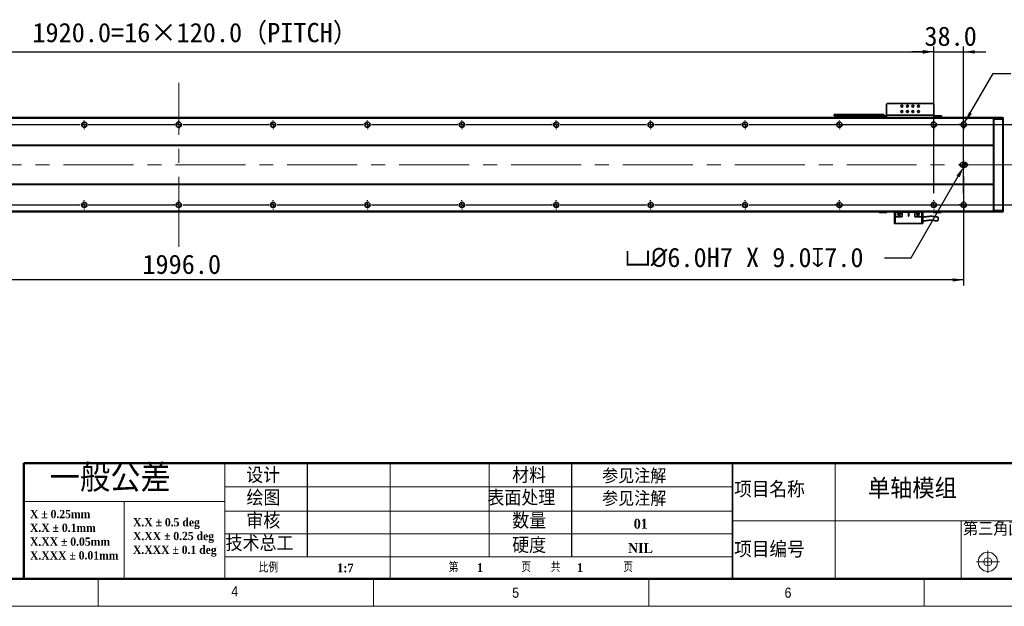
# Model space of a CAD drawing. Header units: millimetres. Extents: x 35 to 2905, y 35 to 2044.
# Tile 6 of 14: x 1020 to 2272, y 35 to 780. Entities that reach past the tile are written whole.
import ezdxf

# ---------------------------------------------------------------- set-up
doc = ezdxf.new("R2010")
doc.units = ezdxf.units.MM
doc.header["$LTSCALE"] = 7
doc.header["$PDSIZE"] = -1
doc.linetypes.add('CENTERX2', pattern=[20.32, 12.7, -2.54, 2.54, -2.54])
doc.layers.add('DIMNS', color=7, linetype='Continuous')
doc.layers.add('黑色实线', color=7, linetype='Continuous')
doc.styles.add('SLDTEXTSTYLE1', font='Gothic.ttf', dxfattribs={"width": 0.913})
doc.styles.add('SLDTEXTSTYLE2', font='timesbd.ttf', dxfattribs={"width": 0.933})
doc.styles.add('SLDTEXTSTYLE3', font='txt', dxfattribs={"bigfont": 'bigfont'})
doc.styles.add('SLDTEXTSTYLE4', font='txt', dxfattribs={"bigfont": 'bigfont'})
doc.styles.add('SLDTEXTSTYLE7', font='timesbd.ttf', dxfattribs={"width": 0.933, "bigfont": 'bigfont'})
doc.styles.add('SLDTEXTSTYLE8', font='txt')
doc.dimstyles.new('SLDDIMSTYLE0', dxfattribs={"dimtxt": 24.5, "dimasz": 14, "dimexe": 0, "dimexo": 0.0625, "dimgap": 6.125, "dimtad": 2, "dimdec": 1, "dimrnd": 1e-09, "dimzin": 4, "dimdsep": 46, "dimtxsty": 'SLDTEXTSTYLE8', "dimsah": 1, "dimcen": 0.09, "dimadec": 0, "dimazin": 1, "dimtfac": 1, "dimtdec": 1, "dimtmove": 0, "dimatfit": 0, "dimfxl": 0, "dimfrac": 2, "dimtolj": 1, "dimtzin": 12, "dimarcsym": 0})
doc.dimstyles.new('SLDDIMSTYLE4', dxfattribs={"dimtxt": 24.5, "dimasz": 14, "dimexe": 0, "dimexo": 0.0625, "dimgap": 6.125, "dimtad": 0, "dimtih": 1, "dimtoh": 1, "dimdec": 1, "dimrnd": 1e-09, "dimzin": 4, "dimdsep": 46, "dimtxsty": 'SLDTEXTSTYLE8', "dimsah": 1, "dimcen": 0, "dimadec": 0, "dimazin": 1, "dimtfac": 1, "dimtdec": 1, "dimtofl": 0, "dimtmove": 0, "dimatfit": 3, "dimfxl": 0, "dimfrac": 2, "dimtolj": 1, "dimtzin": 12, "dimarcsym": 0})
doc.dimstyles.new('SLDDIMSTYLE5', dxfattribs={"dimtxt": 24.5, "dimasz": 14, "dimexe": 0, "dimexo": 0.0625, "dimgap": 6.125, "dimtad": 2, "dimdec": 1, "dimrnd": 1e-09, "dimzin": 4, "dimdsep": 46, "dimtxsty": 'SLDTEXTSTYLE8', "dimsah": 1, "dimcen": 0.09, "dimadec": 0, "dimazin": 1, "dimtfac": 1, "dimtdec": 1, "dimtofl": 0, "dimtmove": 0, "dimatfit": 3, "dimfxl": 0, "dimfrac": 2, "dimtolj": 1, "dimtzin": 12, "dimarcsym": 0})
doc.dimstyles.new('SLDDIMSTYLE7', dxfattribs={"dimtxt": 24.5, "dimasz": 14, "dimexe": 0, "dimexo": 0.0625, "dimgap": 6.125, "dimtad": 0, "dimtih": 1, "dimtoh": 1, "dimdec": 1, "dimrnd": 1e-09, "dimzin": 4, "dimdsep": 46, "dimtxsty": 'SLDTEXTSTYLE8', "dimsah": 1, "dimcen": 0, "dimadec": 0, "dimazin": 1, "dimtfac": 1, "dimtdec": 1, "dimtofl": 0, "dimtmove": 0, "dimatfit": 3, "dimfxl": 0, "dimfrac": 2, "dimtolj": 1, "dimtzin": 12, "dimarcsym": 0})

# ---------------------------------------------------------------- blocks, each defined once
blk = doc.blocks.new('SW_NOTE_0')
at = {"color": 0, "linetype": 'Continuous', "lineweight": 0, "char_height": 10.5, "attachment_point": 1, "style": 'SLDTEXTSTYLE2'}
for s, insert in [('X.X ± 0.5 deg', (0, 13.8)), ('X.XX ± 0.25 deg', (0, -3.7)), ('X.XXX ± 0.1 deg', (0, -21.2))]:
    blk.add_mtext(s, dxfattribs=dict(at, insert=insert))
blk = doc.blocks.new('SW_NOTE_1')
at = {"color": 0, "linetype": 'Continuous', "lineweight": 0, "char_height": 10.5, "attachment_point": 1, "style": 'SLDTEXTSTYLE2'}
for s, insert in [('X ± 0.25mm ', (0, 13.8)), ('X.X ± 0.1mm', (0, -3.7))]:
    blk.add_mtext(s, dxfattribs=dict(at, insert=insert))
blk = doc.blocks.new('SW_NOTE_2')
at = {"color": 0, "linetype": 'Continuous', "lineweight": 0, "char_height": 10.5, "attachment_point": 1, "style": 'SLDTEXTSTYLE2'}
for s, insert in [('X.XX ± 0.05mm', (0, 13.8)), ('X.XXX ± 0.01mm', (0, -3.7))]:
    blk.add_mtext(s, dxfattribs=dict(at, insert=insert))
blk = doc.blocks.new('_D_26')
at = {"layer": 'Defpoints', "color": 0}
for p in [(2220.3, 593.4), (2221.8, 596)]:
    blk.add_point(p, dxfattribs=at)
at = {"layer": '黑色实线', "color": 0, "lineweight": -2}
for p, q in [((2153.6, 477.7), (2213.3, 581.3)), ((2119.8, 477.7), (2153.6, 477.7))]:
    blk.add_line(p, q, dxfattribs=at)
at = {"layer": '黑色实线', "color": 0}
blk.add_solid([(2211.3, 582.4), (2215.3, 580.1), (2220.3, 593.4)], dxfattribs=at)
at = {"layer": '黑色实线', "color": 0, "insert": (1789.7, 490.5), "char_height": 24.5, "attachment_point": 1, "style": 'SLDTEXTSTYLE8'}
blk.add_mtext('\\A1;{\\fGDT|b0|i0|c134|p2;v\\fISOCPEUR|b0|i0|c134|p34;%%C}6.0H7 X 9.0{\\fGDT|b0|i0|c134|p2;x}7.0', dxfattribs=at)
blk = doc.blocks.new('_D_27')
at = {"layer": '黑色实线'}
for p, q in [((224.3, 587.1), (224.3, 442.7)), ((2220.3, 581.6), (2220.3, 442.7)), ((2220.3, 449.7), (224.3, 449.7))]:
    blk.add_line(p, q, dxfattribs=at)
for points in [[(224.3, 449.7), (238.3, 447.6), (238.3, 451.8)], [(2220.3, 449.7), (2206.3, 451.8), (2206.3, 447.6)]]:
    blk.add_solid(points, dxfattribs=at)
at = {"layer": '黑色实线', "insert": (1176.2, 481.8), "char_height": 24.5, "attachment_point": 1, "style": 'SLDTEXTSTYLE8'}
blk.add_mtext('1996.0', dxfattribs=at)
blk = doc.blocks.new('SW_SYMBOL_HOLE_SPOT')
at = {"layer": '黑色实线', "color": 0}
for p, q in [((0, 6125), (0, 525)), ((11200, 525), (11200, 6125)), ((0, 525), (11200, 525))]:
    blk.add_line(p, q, dxfattribs=at)
blk = doc.blocks.new('SW_SYMBOL_HOLE_DEPTH')
at = {"layer": '黑色实线', "color": 0}
for p, q in [((0, 6125), (5600, 6125)), ((2800, 6125), (2800, 525)), ((700, 3885), (2800, 525)), ((4900, 3885), (2800, 525))]:
    blk.add_line(p, q, dxfattribs=at)
blk = doc.blocks.new('_D_28')
at = {"layer": '黑色实线'}
for p, q in [((2222, 649.9), (2257.9, 712.1)), ((2257.9, 712.1), (2280.3, 712.1))]:
    blk.add_line(p, q, dxfattribs=at)
blk.add_solid([(2222, 649.9), (2230.8, 660.9), (2227.2, 663)], dxfattribs=at)
at = {"layer": '黑色实线', "xscale": 0.004592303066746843, "yscale": 0.004592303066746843, "zscale": 0.004592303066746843}
for name, p in [('SW_SYMBOL_HOLE_SPOT', (2291.5, 675.8)), ('SW_SYMBOL_HOLE_DEPTH', (2475.2, 675.8))]:
    blk.add_blockref(name, p, dxfattribs=at)
at = {"layer": '黑色实线', "char_height": 24.5, "attachment_point": 1, "style": 'SLDTEXTSTYLE8'}
for s, insert in [('38X ', (2379, 744.5)), ('%%c', (2442.7, 744.2)), (' THROUGH HOLE', (2480.6, 744.5)), ('%%c', (2359.2, 704.1)), (' 11.0 ', (2397, 704.4)), (' 42.0(UPSIDE DOWN)', (2511.1, 704.4))]:
    blk.add_mtext(s, dxfattribs=dict(at, insert=insert))
blk = doc.blocks.new('_D_29')
at = {"layer": '黑色实线'}
for p, q in [((2340.3, 647), (2340.3, 675)), ((1957.1, 647), (2347.3, 647)), ((2340.3, 647), (2340.3, 545)), ((1957.1, 545), (2347.3, 545)), ((2340.3, 545), (2340.3, 517))]:
    blk.add_line(p, q, dxfattribs=at)
for points in [[(2340.3, 647), (2342.4, 661), (2338.2, 661)], [(2340.3, 545), (2338.2, 531), (2342.4, 531)]]:
    blk.add_solid(points, dxfattribs=at)
at = {"layer": '黑色实线', "insert": (2308.2, 559.4), "char_height": 24.5, "attachment_point": 1, "rotation": 90, "style": 'SLDTEXTSTYLE8'}
blk.add_mtext('102.0', dxfattribs=at)
blk = doc.blocks.new('_D_30')
at = {"layer": 'Defpoints', "color": 0}
for p in [(2182.3, 739.5), (262.3, 652.8), (2182.3, 652.8)]:
    blk.add_point(p, dxfattribs=at)
at = {"layer": '黑色实线', "color": 0, "lineweight": -2}
for p, q in [((262.3, 652.9), (262.3, 739.5)), ((276.3, 739.5), (2168.3, 739.5)), ((2182.3, 652.9), (2182.3, 739.5))]:
    blk.add_line(p, q, dxfattribs=at)
at = {"layer": '黑色实线', "color": 0}
for points in [[(276.3, 741.8), (276.3, 737.1), (262.3, 739.5)], [(2168.3, 741.8), (2168.3, 737.1), (2182.3, 739.5)]]:
    blk.add_solid(points, dxfattribs=at)
at = {"layer": '黑色实线', "color": 0, "insert": (1243.2, 776.2), "char_height": 24.5, "attachment_point": 2, "style": 'SLDTEXTSTYLE8'}
blk.add_mtext('\\A1;1920.0=16×120.0（PITCH）', dxfattribs=at)
blk = doc.blocks.new('_D_33')
at = {"layer": '黑色实线'}
for p, q in [((2182.3, 739.4), (2154.3, 739.4)), ((2182.3, 559.7), (2182.3, 746.4)), ((2182.3, 739.4), (2220.3, 739.4)), ((2220.3, 559.7), (2220.3, 746.4)), ((2220.3, 739.4), (2248.3, 739.4))]:
    blk.add_line(p, q, dxfattribs=at)
for points in [[(2182.3, 739.4), (2168.3, 741.5), (2168.3, 737.3)], [(2220.3, 739.4), (2234.3, 737.3), (2234.3, 741.5)]]:
    blk.add_solid(points, dxfattribs=at)
at = {"layer": '黑色实线', "insert": (2170.4, 771.6), "char_height": 24.5, "attachment_point": 1, "style": 'SLDTEXTSTYLE8'}
blk.add_mtext('38.0', dxfattribs=at)
blk = doc.blocks.new('SW_CENTERMARKSYMBOL_1')
at = {"layer": '黑色实线', "color": 0}
for p, q in [((485.08, 0), (594.92, 0)), ((594.92, 0), (594.16, 0)), ((600, 0), (597.46, 0)), ((600, 0), (597.46, 0)), ((600, 0), (597.46, 0)), ((600, 0), (597.46, 0)), ((600, 0), (597.46, 0)), ((600, 0), (597.46, 0)), ((600, 0), (597.46, 0)), ((600, 0), (597.46, 0)), ((600, 5.08), (600, 5.84)), ((600, 0), (600, 2.54)), ((600, 0), (600, 2.54)), ((600, 0), (600, 2.54)), ((600, 0), (600, 2.54)), ((600, 0), (600, 2.54)), ((600, 0), (600, 2.54)), ((600, 0), (600, 2.54)), ((600, 0), (600, 2.54)), ((600, 0), (600, -2.54)), ((600, 0), (602.54, 0)), ((600, 0), (600, -2.54)), ((600, 0), (602.54, 0)), ((600, 0), (600, -2.54)), ((600, 0), (602.54, 0)), ((600, 0), (600, -2.54)), ((600, 0), (602.54, 0)), ((600, 0), (600, -2.54)), ((600, 0), (602.54, 0)), ((600, 0), (600, -2.54)), ((600, 0), (602.54, 0)), ((600, 0), (600, -2.54)), ((600, 0), (602.54, 0)), ((600, 0), (600, -2.54)), ((600, 0), (602.54, 0)), ((605.08, 0), (605.84, 0)), ((605.08, 0), (714.92, 0)), ((714.92, 0), (714.16, 0)), ((720, 0), (717.46, 0)), ((720, 0), (717.46, 0)), ((720, 0), (717.46, 0)), ((720, 0), (717.46, 0)), ((720, 0), (717.46, 0)), ((720, 0), (717.46, 0)), ((720, 0), (717.46, 0)), ((720, 0), (717.46, 0)), ((720, 0), (717.46, 0)), ((720, 5.08), (720, 5.84)), ((720, 0), (720, 2.54)), ((720, 0), (720, 2.54)), ((720, 0), (720, 2.54)), ((720, 0), (720, 2.54)), ((720, 0), (720, 2.54)), ((720, 0), (720, 2.54)), ((720, 0), (720, 2.54)), ((720, 0), (720, 2.54)), ((720, 0), (720, 2.54)), ((720, 0), (720, -2.54)), ((720, 0), (722.54, 0)), ((720, 0), (720, -2.54)), ((720, 0), (722.54, 0)), ((720, 0), (720, -2.54)), ((720, 0), (722.54, 0)), ((720, 0), (720, -2.54)), ((720, 0), (722.54, 0)), ((720, 0), (720, -2.54)), ((720, 0), (722.54, 0)), ((720, 0), (720, -2.54)), ((720, 0), (722.54, 0)), ((720, 0), (720, -2.54)), ((720, 0), (722.54, 0)), ((720, 0), (720, -2.54)), ((720, 0), (722.54, 0)), ((720, 0), (720, -2.54)), ((720, 0), (722.54, 0)), ((725.08, 0), (725.84, 0)), ((725.08, 0), (834.92, 0)), ((834.92, 0), (834.16, 0)), ((840, 0), (837.46, 0)), ((840, 0), (837.46, 0)), ((840, 0), (837.46, 0)), ((840, 0), (837.46, 0)), ((840, 0), (837.46, 0)), ((840, 0), (837.46, 0)), ((840, 0), (837.46, 0)), ((840, 0), (837.46, 0)), ((840, 5.08), (840, 5.84)), ((840, 0), (840, 2.54)), ((840, 0), (840, 2.54)), ((840, 0), (840, 2.54)), ((840, 0), (840, 2.54)), ((840, 0), (840, 2.54)), ((840, 0), (840, 2.54)), ((840, 0), (840, 2.54)), ((840, 0), (840, 2.54)), ((840, 0), (840, -2.54)), ((840, 0), (842.54, 0)), ((840, 0), (840, -2.54)), ((840, 0), (842.54, 0)), ((840, 0), (840, -2.54)), ((840, 0), (842.54, 0)), ((840, 0), (840, -2.54)), ((840, 0), (842.54, 0)), ((840, 0), (840, -2.54)), ((840, 0), (842.54, 0)), ((840, 0), (840, -2.54)), ((840, 0), (842.54, 0)), ((840, 0), (840, -2.54)), ((840, 0), (842.54, 0)), ((840, 0), (840, -2.54)), ((840, 0), (842.54, 0)), ((845.08, 0), (845.84, 0)), ((845.08, 0), (954.92, 0)), ((954.92, 0), (954.16, 0)), ((960, 0), (957.46, 0)), ((960, 0), (957.46, 0)), ((960, 0), (957.46, 0)), ((960, 0), (957.46, 0)), ((960, 0), (957.46, 0)), ((960, 0), (957.46, 0)), ((960, 0), (957.46, 0)), ((960, 5.08), (960, 5.84)), ((960, 0), (960, 2.54)), ((960, 0), (960, 2.54)), ((960, 0), (960, 2.54)), ((960, 0), (960, 2.54)), ((960, 0), (960, 2.54)), ((960, 0), (960, 2.54)), ((960, 0), (960, 2.54)), ((960, 0), (960, -2.54)), ((960, 0), (962.54, 0)), ((960, 0), (960, -2.54)), ((960, 0), (962.54, 0)), ((960, 0), (960, -2.54)), ((960, 0), (962.54, 0)), ((960, 0), (960, -2.54)), ((960, 0), (962.54, 0)), ((960, 0), (960, -2.54)), ((960, 0), (962.54, 0)), ((960, 0), (960, -2.54)), ((960, 0), (962.54, 0)), ((960, 0), (960, -2.54)), ((960, 0), (962.54, 0)), ((965.08, 0), (965.84, 0)), ((965.08, 0), (1074.92, 0)), ((1074.92, 0), (1074.16, 0)), ((1080, 0), (1077.46, 0)), ((1080, 0), (1077.46, 0)), ((1080, 0), (1077.46, 0)), ((1080, 0), (1077.46, 0)), ((1080, 0), (1077.46, 0)), ((1080, 0), (1077.46, 0)), ((1080, 5.08), (1080, 5.84)), ((1080, 0), (1080, 2.54)), ((1080, 0), (1080, 2.54)), ((1080, 0), (1080, 2.54)), ((1080, 0), (1080, 2.54)), ((1080, 0), (1080, 2.54)), ((1080, 0), (1080, 2.54)), ((1080, 0), (1080, -2.54)), ((1080, 0), (1082.54, 0)), ((1080, 0), (1080, -2.54)), ((1080, 0), (1082.54, 0)), ((1080, 0), (1080, -2.54)), ((1080, 0), (1082.54, 0)), ((1080, 0), (1080, -2.54)), ((1080, 0), (1082.54, 0)), ((1080, 0), (1080, -2.54)), ((1080, 0), (1082.54, 0)), ((1080, 0), (1080, -2.54)), ((1080, 0), (1082.54, 0)), ((1085.08, 0), (1085.84, 0)), ((1085.08, 0), (1194.92, 0)), ((1194.92, 0), (1194.16, 0)), ((1200, 0), (1197.46, 0)), ((1200, 0), (1197.46, 0)), ((1200, 0), (1197.46, 0)), ((1200, 0), (1197.46, 0)), ((1200, 0), (1197.46, 0)), ((1200, 5.08), (1200, 5.84)), ((1200, 0), (1200, 2.54)), ((1200, 0), (1200, 2.54)), ((1200, 0), (1200, 2.54)), ((1200, 0), (1200, 2.54)), ((1200, 0), (1200, 2.54)), ((1200, 0), (1200, -2.54)), ((1200, 0), (1202.54, 0)), ((1200, 0), (1200, -2.54)), ((1200, 0), (1202.54, 0)), ((1200, 0), (1200, -2.54)), ((1200, 0), (1202.54, 0)), ((1200, 0), (1200, -2.54)), ((1200, 0), (1202.54, 0)), ((1200, 0), (1200, -2.54)), ((1200, 0), (1202.54, 0)), ((1205.08, 0), (1205.84, 0)), ((1205.08, 0), (1314.92, 0)), ((1314.92, 0), (1314.16, 0)), ((1320, 0), (1317.46, 0)), ((1320, 0), (1317.46, 0)), ((1320, 0), (1317.46, 0)), ((1320, 0), (1317.46, 0)), ((1320, 5.08), (1320, 5.84)), ((1320, 0), (1320, 2.54)), ((1320, 0), (1320, 2.54)), ((1320, 0), (1320, 2.54)), ((1320, 0), (1320, 2.54)), ((1320, 0), (1320, -2.54)), ((1320, 0), (1322.54, 0)), ((1320, 0), (1320, -2.54)), ((1320, 0), (1322.54, 0)), ((1320, 0), (1320, -2.54)), ((1320, 0), (1322.54, 0)), ((1320, 0), (1320, -2.54)), ((1320, 0), (1322.54, 0)), ((1325.08, 0), (1325.84, 0)), ((1325.08, 0), (1434.92, 0)), ((1434.92, 0), (1434.16, 0)), ((1440, 0), (1437.46, 0)), ((1440, 0), (1437.46, 0)), ((1440, 0), (1437.46, 0)), ((1440, 5.08), (1440, 5.84)), ((1440, 0), (1440, 2.54)), ((1440, 0), (1440, 2.54)), ((1440, 0), (1440, 2.54)), ((1440, 0), (1440, -2.54)), ((1440, 0), (1442.54, 0)), ((1440, 0), (1440, -2.54)), ((1440, 0), (1442.54, 0)), ((1440, 0), (1440, -2.54)), ((1440, 0), (1442.54, 0)), ((1445.08, 0), (1445.84, 0)), ((1445.08, 0), (1554.92, 0)), ((1554.92, 0), (1554.16, 0)), ((1560, 0), (1557.46, 0)), ((1560, 0), (1557.46, 0)), ((1560, 5.08), (1560, 5.84)), ((1560, 0), (1560, 2.54)), ((1560, 0), (1560, 2.54)), ((1560, 0), (1560, -2.54)), ((1560, 0), (1562.54, 0)), ((1560, 0), (1560, -2.54)), ((1560, 0), (1562.54, 0)), ((1565.08, 0), (1565.84, 0)), ((1565.08, 0), (1674.92, 0)), ((1680, 0), (1677.46, 0)), ((1680, 5.08), (1680, 5.84)), ((1680, 0), (1680, 2.54)), ((1680, 0), (1680, -2.54)), ((1680, 0), (1682.54, 0)), ((1685.08, 0), (1685.84, 0)), ((600, -5.08), (600, -5.84)), ((720, -5.08), (720, -5.84)), ((840, -5.08), (840, -5.84)), ((960, -5.08), (960, -5.84)), ((1080, -5.08), (1080, -5.84)), ((1200, -5.08), (1200, -5.84)), ((1320, -5.08), (1320, -5.84)), ((1440, -5.08), (1440, -5.84)), ((1560, -5.08), (1560, -5.84)), ((1680, -5.08), (1680, -5.84))]:
    blk.add_line(p, q, dxfattribs=at)
blk = doc.blocks.new('SW_CENTERMARKSYMBOL_2')
at = {"layer": '黑色实线', "color": 0}
for p, q in [((365.08, 0), (474.92, 0)), ((474.92, 0), (474.16, 0)), ((480, 0), (477.46, 0)), ((480, 0), (477.46, 0)), ((480, 0), (477.46, 0)), ((480, 0), (477.46, 0)), ((480, 0), (477.46, 0)), ((480, 0), (477.46, 0)), ((480, 0), (477.46, 0)), ((480, 0), (477.46, 0)), ((480, 5.08), (480, 5.84)), ((480, 0), (480, 2.54)), ((480, 0), (480, 2.54)), ((480, 0), (480, 2.54)), ((480, 0), (480, 2.54)), ((480, 0), (480, 2.54)), ((480, 0), (480, 2.54)), ((480, 0), (480, 2.54)), ((480, 0), (480, 2.54)), ((480, 0), (480, -2.54)), ((480, 0), (482.54, 0)), ((480, 0), (480, -2.54)), ((480, 0), (482.54, 0)), ((480, 0), (480, -2.54)), ((480, 0), (482.54, 0)), ((480, 0), (480, -2.54)), ((480, 0), (482.54, 0)), ((480, 0), (480, -2.54)), ((480, 0), (482.54, 0)), ((480, 0), (480, -2.54)), ((480, 0), (482.54, 0)), ((480, 0), (480, -2.54)), ((480, 0), (482.54, 0)), ((480, 0), (480, -2.54)), ((480, 0), (482.54, 0)), ((485.08, 0), (485.84, 0)), ((485.08, 0), (594.92, 0)), ((594.92, 0), (594.16, 0)), ((600, 0), (597.46, 0)), ((600, 0), (597.46, 0)), ((600, 0), (597.46, 0)), ((600, 0), (597.46, 0)), ((600, 0), (597.46, 0)), ((600, 0), (597.46, 0)), ((600, 0), (597.46, 0)), ((600, 0), (597.46, 0)), ((600, 0), (597.46, 0)), ((600, 5.08), (600, 5.84)), ((600, 0), (600, 2.54)), ((600, 0), (600, 2.54)), ((600, 0), (600, 2.54)), ((600, 0), (600, 2.54)), ((600, 0), (600, 2.54)), ((600, 0), (600, 2.54)), ((600, 0), (600, 2.54)), ((600, 0), (600, 2.54)), ((600, 0), (600, 2.54)), ((600, 0), (600, -2.54)), ((600, 0), (602.54, 0)), ((600, 0), (600, -2.54)), ((600, 0), (602.54, 0)), ((600, 0), (600, -2.54)), ((600, 0), (602.54, 0)), ((600, 0), (600, -2.54)), ((600, 0), (602.54, 0)), ((600, 0), (600, -2.54)), ((600, 0), (602.54, 0)), ((600, 0), (600, -2.54)), ((600, 0), (602.54, 0)), ((600, 0), (600, -2.54)), ((600, 0), (602.54, 0)), ((600, 0), (600, -2.54)), ((600, 0), (602.54, 0)), ((600, 0), (600, -2.54)), ((600, 0), (602.54, 0)), ((605.08, 0), (605.84, 0)), ((605.08, 0), (714.92, 0)), ((714.92, 0), (714.16, 0)), ((720, 0), (717.46, 0)), ((720, 0), (717.46, 0)), ((720, 0), (717.46, 0)), ((720, 0), (717.46, 0)), ((720, 0), (717.46, 0)), ((720, 0), (717.46, 0)), ((720, 0), (717.46, 0)), ((720, 0), (717.46, 0)), ((720, 5.08), (720, 5.84)), ((720, 0), (720, 2.54)), ((720, 0), (720, 2.54)), ((720, 0), (720, 2.54)), ((720, 0), (720, 2.54)), ((720, 0), (720, 2.54)), ((720, 0), (720, 2.54)), ((720, 0), (720, 2.54)), ((720, 0), (720, 2.54)), ((720, 0), (720, -2.54)), ((720, 0), (722.54, 0)), ((720, 0), (720, -2.54)), ((720, 0), (722.54, 0)), ((720, 0), (720, -2.54)), ((720, 0), (722.54, 0)), ((720, 0), (720, -2.54)), ((720, 0), (722.54, 0)), ((720, 0), (720, -2.54)), ((720, 0), (722.54, 0)), ((720, 0), (720, -2.54)), ((720, 0), (722.54, 0)), ((720, 0), (720, -2.54)), ((720, 0), (722.54, 0)), ((720, 0), (720, -2.54)), ((720, 0), (722.54, 0)), ((725.08, 0), (725.84, 0)), ((725.08, 0), (834.92, 0)), ((834.92, 0), (834.16, 0)), ((840, 0), (837.46, 0)), ((840, 0), (837.46, 0)), ((840, 0), (837.46, 0)), ((840, 0), (837.46, 0)), ((840, 0), (837.46, 0)), ((840, 0), (837.46, 0)), ((840, 0), (837.46, 0)), ((840, 5.08), (840, 5.84)), ((840, 0), (840, 2.54)), ((840, 0), (840, 2.54)), ((840, 0), (840, 2.54)), ((840, 0), (840, 2.54)), ((840, 0), (840, 2.54)), ((840, 0), (840, 2.54)), ((840, 0), (840, 2.54)), ((840, 0), (840, -2.54)), ((840, 0), (842.54, 0)), ((840, 0), (840, -2.54)), ((840, 0), (842.54, 0)), ((840, 0), (840, -2.54)), ((840, 0), (842.54, 0)), ((840, 0), (840, -2.54)), ((840, 0), (842.54, 0)), ((840, 0), (840, -2.54)), ((840, 0), (842.54, 0)), ((840, 0), (840, -2.54)), ((840, 0), (842.54, 0)), ((840, 0), (840, -2.54)), ((840, 0), (842.54, 0)), ((845.08, 0), (845.84, 0)), ((845.08, 0), (954.92, 0)), ((954.92, 0), (954.16, 0)), ((960, 0), (957.46, 0)), ((960, 0), (957.46, 0)), ((960, 0), (957.46, 0)), ((960, 0), (957.46, 0)), ((960, 0), (957.46, 0)), ((960, 0), (957.46, 0)), ((960, 5.08), (960, 5.84)), ((960, 0), (960, 2.54)), ((960, 0), (960, 2.54)), ((960, 0), (960, 2.54)), ((960, 0), (960, 2.54)), ((960, 0), (960, 2.54)), ((960, 0), (960, 2.54)), ((960, 0), (960, -2.54)), ((960, 0), (962.54, 0)), ((960, 0), (960, -2.54)), ((960, 0), (962.54, 0)), ((960, 0), (960, -2.54)), ((960, 0), (962.54, 0)), ((960, 0), (960, -2.54)), ((960, 0), (962.54, 0)), ((960, 0), (960, -2.54)), ((960, 0), (962.54, 0)), ((960, 0), (960, -2.54)), ((960, 0), (962.54, 0)), ((965.08, 0), (965.84, 0)), ((965.08, 0), (1074.92, 0)), ((1074.92, 0), (1074.16, 0)), ((1080, 0), (1077.46, 0)), ((1080, 0), (1077.46, 0)), ((1080, 0), (1077.46, 0)), ((1080, 0), (1077.46, 0)), ((1080, 0), (1077.46, 0)), ((1080, 5.08), (1080, 5.84)), ((1080, 0), (1080, 2.54)), ((1080, 0), (1080, 2.54)), ((1080, 0), (1080, 2.54)), ((1080, 0), (1080, 2.54)), ((1080, 0), (1080, 2.54)), ((1080, 0), (1080, -2.54)), ((1080, 0), (1082.54, 0)), ((1080, 0), (1080, -2.54)), ((1080, 0), (1082.54, 0)), ((1080, 0), (1080, -2.54)), ((1080, 0), (1082.54, 0)), ((1080, 0), (1080, -2.54)), ((1080, 0), (1082.54, 0)), ((1080, 0), (1080, -2.54)), ((1080, 0), (1082.54, 0)), ((1085.08, 0), (1085.84, 0)), ((1085.08, 0), (1194.92, 0)), ((1194.92, 0), (1194.16, 0)), ((1200, 0), (1197.46, 0)), ((1200, 0), (1197.46, 0)), ((1200, 0), (1197.46, 0)), ((1200, 0), (1197.46, 0)), ((1200, 5.08), (1200, 5.84)), ((1200, 0), (1200, 2.54)), ((1200, 0), (1200, 2.54)), ((1200, 0), (1200, 2.54)), ((1200, 0), (1200, 2.54)), ((1200, 0), (1200, -2.54)), ((1200, 0), (1202.54, 0)), ((1200, 0), (1200, -2.54)), ((1200, 0), (1202.54, 0)), ((1200, 0), (1200, -2.54)), ((1200, 0), (1202.54, 0)), ((1200, 0), (1200, -2.54)), ((1200, 0), (1202.54, 0)), ((1205.08, 0), (1205.84, 0)), ((1205.08, 0), (1314.92, 0)), ((1314.92, 0), (1314.16, 0)), ((1320, 0), (1317.46, 0)), ((1320, 0), (1317.46, 0)), ((1320, 0), (1317.46, 0)), ((1320, 5.08), (1320, 5.84)), ((1320, 0), (1320, 2.54)), ((1320, 0), (1320, 2.54)), ((1320, 0), (1320, 2.54)), ((1320, 0), (1320, -2.54)), ((1320, 0), (1322.54, 0)), ((1320, 0), (1320, -2.54)), ((1320, 0), (1322.54, 0)), ((1320, 0), (1320, -2.54)), ((1320, 0), (1322.54, 0)), ((1325.08, 0), (1325.84, 0)), ((1325.08, 0), (1434.92, 0)), ((1434.92, 0), (1434.16, 0)), ((1440, 0), (1437.46, 0)), ((1440, 0), (1437.46, 0)), ((1440, 5.08), (1440, 5.84)), ((1440, 0), (1440, 2.54)), ((1440, 0), (1440, 2.54)), ((1440, 0), (1440, -2.54)), ((1440, 0), (1442.54, 0)), ((1440, 0), (1440, -2.54)), ((1440, 0), (1442.54, 0)), ((1445.08, 0), (1445.84, 0)), ((1445.08, 0), (1554.92, 0)), ((1560, 0), (1557.46, 0)), ((1560, 5.08), (1560, 5.84)), ((1560, 0), (1560, 2.54)), ((1560, 0), (1560, -2.54)), ((1560, 0), (1562.54, 0)), ((1565.08, 0), (1565.84, 0)), ((480, -5.08), (480, -5.84)), ((600, -5.08), (600, -5.84)), ((720, -5.08), (720, -5.84)), ((840, -5.08), (840, -5.84)), ((960, -5.08), (960, -5.84)), ((1080, -5.08), (1080, -5.84)), ((1200, -5.08), (1200, -5.84)), ((1320, -5.08), (1320, -5.84)), ((1440, -5.08), (1440, -5.84)), ((1560, -5.08), (1560, -5.84))]:
    blk.add_line(p, q, dxfattribs=at)
blk = doc.blocks.new('SW_CENTERMARKSYMBOL_3')
at = {"layer": '黑色实线', "color": 0}
for p, q in [((-5.08, 0), (-5.84, 0)), ((0, 0), (-2.54, 0)), ((0, 5.08), (0, 5.84)), ((0, 0), (0, 2.54)), ((0, 0), (0, -2.54)), ((0, 0), (2.54, 0)), ((5.08, 0), (5.84, 0)), ((0, -5.08), (0, -5.84))]:
    blk.add_line(p, q, dxfattribs=at)
blk = doc.blocks.new('SW_CENTERMARKSYMBOL_4')
at = {"layer": '黑色实线', "color": 0}
for p, q in [((-5.08, 0), (-5.84, 0)), ((0, 0), (-2.54, 0)), ((0, 5.08), (0, 5.84)), ((0, 0), (0, 2.54)), ((0, 0), (0, -2.54)), ((0, 0), (2.54, 0)), ((5.08, 0), (5.84, 0)), ((0, -5.08), (0, -5.84))]:
    blk.add_line(p, q, dxfattribs=at)
blk = doc.blocks.new('SW_CENTERMARKSYMBOL_5')
at = {"layer": '黑色实线', "color": 0}
for p, q in [((-5.08, 0), (-5.54, 0)), ((0, 0), (-2.54, 0)), ((0, 5.08), (0, 5.54)), ((0, 0), (0, 2.54)), ((0, 0), (2.54, 0)), ((0, 0), (0, -2.54)), ((5.08, 0), (5.54, 0)), ((0, -5.08), (0, -5.54))]:
    blk.add_line(p, q, dxfattribs=at)
blk = doc.blocks.new('SW_DOWELSYMBOL_5')
at = {"linetype": 'Continuous', "lineweight": 18}
h = blk.add_hatch(color=0, dxfattribs=at)
edge = h.paths.add_edge_path(flags=0)
edge.add_arc((0, 0), 3, 180, 270)
edge.add_line((0, -3), (0, 0))
edge.add_line((0, 0), (-3, 0))
h = blk.add_hatch(color=0, dxfattribs=at)
edge = h.paths.add_edge_path(flags=0)
edge.add_arc((0, 0), 3, 0, 90)
edge.add_line((0, 3), (0, 0))
edge.add_line((0, 0), (3, 0))
at = {"layer": '黑色实线', "color": 0}
blk.add_circle((0, 0), 3, dxfattribs=at)
blk = doc.blocks.new('SW_DOWELSYMBOL_6')
at = {"linetype": 'Continuous', "lineweight": 18}
h = blk.add_hatch(color=0, dxfattribs=at)
edge = h.paths.add_edge_path(flags=0)
edge.add_arc((0, 0), 3, 180, 270)
edge.add_line((0, -3), (0, 0))
edge.add_line((0, 0), (-3, 0))
h = blk.add_hatch(color=0, dxfattribs=at)
edge = h.paths.add_edge_path(flags=0)
edge.add_arc((0, 0), 3, 0, 90)
edge.add_line((0, 3), (0, 0))
edge.add_line((0, 0), (3, 0))
at = {"layer": '黑色实线', "color": 0}
blk.add_circle((0, 0), 3, dxfattribs=at)

msp = doc.modelspace()

# ---------------------------------------------------------------- linework, layer by layer
at = {"color": 7, "linetype": 'Continuous', "lineweight": 35}
for p, q in [((2123.3251955, 673.7965202), (2122.325268, 672.7965182)), ((2122.325268, 672.7965182), (2122.325268, 658.9965156)), ((2181.3250449, 673.7965202), (2123.3251955, 673.7965202)), ((2182.3252108, 672.7965182), (2181.3250449, 673.7965202)), ((2182.3252108, 658.9965156), (2182.3252108, 672.7965182)), ((2258.325186, 655.9965169), (186.3251593, 655.9965169)), ((2258.325186, 654.9965186), (186.3251593, 654.9965186)), ((2055.8250811, 658.0016544), (2055.8250811, 660.0016585)), ((2055.8250811, 660.0016585), (2056.825247, 660.0016585)), ((2056.825247, 658.0016544), (2055.8250811, 658.0016544)), ((2056.825247, 660.0016585), (2056.825247, 658.0016544)), ((2056.825247, 660.0016585), (2110.8251479, 660.0016585)), ((2056.825247, 658.0016544), (2110.8251479, 658.0016544)), ((2083.8251975, 656.1683199), (2083.8251975, 658.0016544)), ((2083.8251975, 655.9965169), (2083.8251975, 656.1683199)), ((2110.8251479, 658.0016544), (2110.8251479, 660.0016585)), ((2110.8251479, 660.0016585), (2118.8250449, 660.0016585)), ((2118.8250449, 658.0016544), (2110.8251479, 658.0016544)), ((2112.3252776, 655.9965169), (2112.3252776, 657.9965135)), ((2112.3252776, 657.9965135), (2113.3252051, 657.9965135)), ((2113.3252051, 657.9965135), (2113.3252051, 655.9965169)), ((2113.3252051, 657.9965135), (2121.3251021, 657.9965135)), ((2118.8250449, 660.0016585), (2118.8250449, 658.0016544)), ((2118.8250449, 658.0016544), (2118.8250449, 657.9965135)), ((2121.3251021, 657.9965135), (2121.3251021, 655.9965169)), ((2122.325268, 657.9965135), (2121.3251021, 657.9965135)), ((2182.3252108, 658.9965156), (2122.325268, 658.9965156)), ((2122.325268, 655.9965169), (2122.325268, 658.9965156)), ((2182.3252108, 658.9965156), (2182.3252108, 655.9965169)), ((2183.3251383, 657.9965135), (2182.3252108, 657.9965135)), ((2183.3251383, 657.9965135), (2183.3251383, 655.9965169)), ((2183.3251383, 657.9965135), (2191.3252737, 657.9965135)), ((2191.3252737, 655.9965169), (2191.3252737, 657.9965135)), ((2191.3252737, 657.9965135), (2192.3252013, 657.9965135)), ((2192.3252013, 657.9965135), (2192.3252013, 655.9965169)), ((2258.325186, 655.6965193), (2258.6251166, 655.9965169)), ((2258.325186, 654.9965186), (2258.325186, 655.9965169)), ((2258.325186, 620.9965168), (2258.325186, 654.9965186)), ((2258.325186, 653.8722521), (2258.6251166, 653.9965166)), ((2258.6251166, 655.9965169), (2258.6251166, 653.9965166)), ((2258.6251166, 655.9965169), (2270.0251009, 655.9965169)), ((2258.6251166, 653.9965166), (2258.6251166, 537.9965162)), ((2270.0251009, 653.9965166), (2258.6251166, 653.9965166)), ((2270.0251009, 653.9965166), (2270.0251009, 655.9965169)), ((2270.3252699, 655.6965193), (2270.0251009, 655.9965169)), ((2270.0251009, 537.9965162), (2270.0251009, 653.9965166)), ((2270.3252699, 653.8722521), (2270.0251009, 653.9965166)), ((2270.3252699, 655.6965193), (2270.3252699, 653.8722521)), ((2270.3252699, 653.8722521), (2270.3252699, 538.1207807)), ((2217.3250582, 648.371291), (2217.3250582, 645.6217437)), ((2258.325186, 620.9965168), (186.3251593, 620.9965168)), ((2258.325186, 620.4965176), (186.3251593, 620.4965176)), ((2258.325186, 620.9965168), (2258.325186, 620.4965176)), ((2258.325186, 571.4965171), (2258.325186, 620.4965176)), ((2221.8252089, 598.9965169), (2218.8251879, 598.9965169)), ((2218.8251879, 592.996517), (2221.8252089, 592.996517)), ((2258.325186, 571.4965171), (186.3251593, 571.4965171)), ((2258.325186, 570.9965161), (186.3251593, 570.9965161)), ((2258.325186, 570.9965161), (2258.325186, 571.4965171)), ((2258.325186, 536.9965179), (2258.325186, 570.9965161)), ((2217.3250582, 546.3712892), (2217.3250582, 543.6217456)), ((2258.325186, 536.9965179), (186.3251593, 536.9965179)), ((2258.325186, 535.9965159), (186.3251593, 535.9965159)), ((2112.8252413, 535.8016534), (2112.8252413, 535.9965159)), ((2112.8252413, 535.8016534), (2113.8251688, 535.8016534)), ((2113.1251719, 535.5016558), (2112.8252413, 535.8016534)), ((2113.9493849, 535.5016558), (2113.1251719, 535.5016558)), ((2113.8251688, 535.9965159), (2113.8251688, 535.8016534)), ((2113.9493849, 535.5016558), (2113.8251688, 535.8016534)), ((2113.8251688, 535.8016534), (2121.8250658, 535.8016534)), ((2121.7008498, 535.5016558), (2113.9493849, 535.5016558)), ((2121.7008498, 535.5016558), (2121.8250658, 535.8016534)), ((2122.5250628, 535.5016558), (2121.7008498, 535.5016558)), ((2121.8250658, 535.8016534), (2121.8250658, 535.9965159)), ((2121.8250658, 535.8016534), (2122.8252318, 535.8016534)), ((2122.8252318, 535.8016534), (2122.5250628, 535.5016558)), ((2122.8252318, 535.9965159), (2122.8252318, 535.8016534)), ((2133.5252192, 535.706517), (2132.3252585, 535.706517)), ((2132.3252585, 535.706517), (2132.3252585, 521.3065153)), ((2133.325186, 535.706517), (2133.325186, 535.9965159)), ((2133.5252192, 529.706516), (2133.325186, 529.706516)), ((2133.325186, 521.3065153), (2133.325186, 529.706516)), ((2142.3252489, 535.706517), (2133.5252192, 535.706517)), ((2133.5252192, 535.706517), (2133.5252192, 529.706516)), ((2133.5252192, 529.706516), (2142.3252489, 529.706516)), ((2142.3252489, 535.706517), (2150.0750449, 535.706517)), ((2142.3252489, 535.706517), (2142.3252489, 529.706516)), ((2150.575247, 535.706517), (2150.0750449, 535.706517)), ((2150.0750449, 535.706517), (2150.0750449, 530.9565185)), ((2150.575247, 535.706517), (2158.325043, 535.706517)), ((2150.575247, 530.9565185), (2150.575247, 535.706517)), ((2158.325043, 529.706516), (2158.325043, 535.706517)), ((2167.1250727, 535.706517), (2158.325043, 535.706517)), ((2158.325043, 529.706516), (2167.1250727, 529.706516)), ((2161.7031958, 534.1582342), (2161.8708041, 534.2557995)), ((2163.3344557, 533.7577319), (2163.4655859, 533.3537316)), ((2167.1250727, 529.706516), (2167.1250727, 535.706517)), ((2168.3252718, 535.706517), (2167.1250727, 535.706517)), ((2167.3251059, 529.706516), (2167.1250727, 529.706516)), ((2167.3251059, 535.706517), (2167.3251059, 535.9965159)), ((2167.3251059, 529.706516), (2167.3251059, 521.3065153)), ((2168.3252718, 521.3065153), (2168.3252718, 535.706517)), ((2181.825247, 535.8016534), (2181.825247, 535.9965159)), ((2182.1251776, 535.5016558), (2181.825247, 535.8016534)), ((2181.825247, 535.8016534), (2182.8251746, 535.8016534)), ((2182.9493906, 535.5016558), (2182.1251776, 535.5016558)), ((2182.8251746, 535.9965159), (2182.8251746, 535.8016534)), ((2182.9493906, 535.5016558), (2182.8251746, 535.8016534)), ((2182.8251746, 535.8016534), (2190.8250716, 535.8016534)), ((2190.7008555, 535.5016558), (2182.9493906, 535.5016558)), ((2190.7008555, 535.5016558), (2190.8250716, 535.8016534)), ((2191.5250685, 535.5016558), (2190.7008555, 535.5016558)), ((2190.8250716, 535.8016534), (2190.8250716, 535.9965159)), ((2190.8250716, 535.8016534), (2191.8252375, 535.8016534)), ((2191.8252375, 535.8016534), (2191.5250685, 535.5016558)), ((2191.8252375, 535.9965159), (2191.8252375, 535.8016534)), ((2258.325186, 538.1207807), (2258.6251166, 537.9965162)), ((2258.325186, 536.9965179), (2258.325186, 535.9965159)), ((2258.325186, 536.2965173), (2258.6251166, 535.9965159)), ((2258.6251166, 537.9965162), (2258.6251166, 535.9965159)), ((2258.6251166, 537.9965162), (2270.0251009, 537.9965162)), ((2270.0251009, 535.9965159), (2258.6251166, 535.9965159)), ((2270.3252699, 538.1207807), (2270.0251009, 537.9965162)), ((2270.0251009, 535.9965159), (2270.0251009, 537.9965162)), ((2270.3252699, 536.2965173), (2270.0251009, 535.9965159)), ((2270.3252699, 538.1207807), (2270.3252699, 536.2965173)), ((2133.325186, 521.3065153), (2132.3252585, 521.3065153)), ((2167.3251059, 521.3065153), (2133.325186, 521.3065153)), ((2168.3252718, 521.3065153), (2167.3251059, 521.3065153)), ((1926.2913786, 217), (1926.2913786, 70))]:
    msp.add_line(p, q, dxfattribs=at)
at = {"color": 8, "linetype": 'Continuous', "lineweight": 35}
for p, q in [((2149.568167, 664.5016527), (2148.082104, 664.5016527)), ((2156.5683749, 664.5016527), (2155.0820734, 664.5016527)), ((2083.8251975, 656.1683199), (2112.3252776, 656.1683199))]:
    msp.add_line(p, q, dxfattribs=at)
at = {"color": 7, "linetype": 'Continuous', "lineweight": 50}
for p, q in [((1025.2864855, 217), (1025.2864855, 70)), ((1025.2864855, 217), (1281, 217)), ((2870, 217), (1281, 217)), ((70, 70), (2870, 70))]:
    msp.add_line(p, q, dxfattribs=at)
at = {"color": 7, "linetype": 'Continuous', "lineweight": 18}
for p, q in [((1281, 217), (1281, 192.5)), ((1281, 168), (1281, 217)), ((1281, 192.5), (1281, 217)), ((1491.2947341, 217), (1491.2947341, 70)), ((1617, 217), (1617, 98.0415225)), ((2056.7777506, 217), (2056.7777506, 70)), ((1281, 168), (1281, 192.5)), ((1281, 186.6064057), (1926.2913786, 186.6064057)), ((1281, 168), (1025.2864855, 168)), ((1153.1432427, 168), (1153.1432427, 70)), ((1281, 168), (1281, 70)), ((1281, 155.7844537), (1926.2913786, 155.7844537)), ((1926.2913786, 143.5), (2339.7556851, 143.5)), ((2217.0956224, 143.5), (2217.0956224, 70)), ((1281, 126.9132581), (1926.2913786, 126.9132581)), ((2251.0573589, 106.0396721), (2251.0573589, 77.4416029)), ((1926.2913786, 98.0415225), (1281, 98.0415225)), ((2236.4989196, 91.4812329), (2265.9081572, 91.4812329)), ((70, 70), (2870, 70)), ((861, 70), (2870, 70)), ((1120, 35), (1120, 70)), ((1470, 35), (1470, 70)), ((1820, 70), (1820, 35)), ((2170, 35), (2170, 70)), ((35, 35), (2905, 35))]:
    msp.add_line(p, q, dxfattribs=at)
at = {"color": 7, "linetype": 'Continuous', "lineweight": 35}
for centre, radius in [((2141.8251593, 670.4965169), 1.25), ((2141.8251593, 663.4965169), 1.25), ((2148.8251593, 670.4965169), 1.25), ((2148.8251593, 663.4965169), 1.25), ((2155.8251593, 670.4965169), 1.25), ((2155.8251593, 663.4965169), 1.25), ((2162.8251593, 670.4965169), 1.25), ((2162.8251593, 663.4965169), 1.25), ((1102.3251593, 646.9965169), 3.3), ((1222.3251593, 646.9965169), 3.3), ((1342.3251593, 646.9965169), 3.3), ((1462.3251593, 646.9965169), 3.3), ((1582.3251593, 646.9965169), 3.3), ((1702.3251593, 646.9965169), 3.3), ((1822.3251593, 646.9965169), 3.3), ((1942.3251593, 646.9965169), 3.3), ((2062.3251593, 646.9965169), 3.3), ((2182.3251593, 646.9965169), 3.3), ((2220.3251593, 646.9965169), 3.3), ((1102.3251593, 544.9965169), 3.3), ((1222.3251593, 544.9965169), 3.3), ((1342.3251593, 544.9965169), 3.3), ((1462.3251593, 544.9965169), 3.3), ((1582.3251593, 544.9965169), 3.3), ((1702.3251593, 544.9965169), 3.3), ((1822.3251593, 544.9965169), 3.3), ((1942.3251593, 544.9965169), 3.3), ((2062.3251593, 544.9965169), 3.3), ((2182.3251593, 544.9965169), 3.3), ((2220.3251593, 544.9965169), 3.3), ((2138.3251593, 533.2065169), 1.6), ((2162.3251593, 533.2065169), 1.6)]:
    msp.add_circle(centre, radius, dxfattribs=at)
at = {"color": 7, "linetype": 'Continuous', "lineweight": 18}
for radius in [12.25, 5.25]:
    msp.add_circle((2251.0573589, 91.4812329), radius, dxfattribs=at)
at = {"color": 7, "linetype": 'Continuous', "lineweight": 35}
for centre, radius, start, end in [((2218.8251593, 595.9965169), 3, 90, 270), ((2221.8251593, 595.9965169), 3, 270, 90), ((2150.3251593, 530.9565169), 0.25, 180, 0)]:
    msp.add_arc(centre, radius, start, end, dxfattribs=at)
for points, knots in [([(2139.4656565, 533.3537316), (2139.4848784, 533.2251716), (2139.5235077, 532.9668106), (2139.4169007, 532.5765822), (2139.1947477, 532.2307189), (2138.8587522, 531.9643396), (2138.4408699, 531.8137062), (2137.983244, 531.8064568), (2137.5482495, 531.9372948), (2137.316957, 532.1195693), (2137.2083094, 532.2051911)], [0, 0, 0, 0, 0.1147367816, 0.2305810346, 0.3509101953, 0.4758369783, 0.6054721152, 0.7393667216, 0.8775698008, 1, 1, 1, 1]), ([(2138.3067038, 534.50599), (2138.4486045, 534.4789517), (2138.7317754, 534.4249951), (2139.0854299, 534.1723519), (2139.2647106, 533.9233058), (2139.3262224, 533.7774254), (2139.3345263, 533.7577319)], [0, 0, 0, 0, 0.3223414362, 0.643250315, 0.9518397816, 1, 1, 1, 1]), ([(2162.3252299, 534.3565165), (2162.2092771, 534.3463007), (2161.9773311, 534.3258655), (2161.6609537, 534.1656711), (2161.4051096, 533.9255865), (2161.2324229, 533.6185114), (2161.1593131, 533.2742707), (2161.1923638, 532.9239087), (2161.3277988, 532.5990873), (2161.5542102, 532.3296131), (2161.8504912, 532.1396905), (2162.1899163, 532.0467082), (2162.5416273, 532.0590422), (2162.8734978, 532.1757145), (2163.1561661, 532.3859281), (2163.3612797, 532.6705571), (2163.4798602, 533.0047509), (2163.470344, 533.2374066), (2163.4655859, 533.3537316)], [0, 0, 0, 0, 0.0624922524, 0.1250063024, 0.1874943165, 0.2500129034, 0.3125110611, 0.3750135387, 0.4375060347, 0.5000154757, 0.5625165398, 0.6250125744, 0.6875186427, 0.7499927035, 0.8124986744, 0.874996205, 0.9374996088, 1, 1, 1, 1]), ([(2163.4655859, 533.3537316), (2163.4849326, 533.2251678), (2163.5238145, 532.966786), (2163.4167443, 532.57661), (2163.1947128, 532.2308033), (2162.8588903, 531.9642655), (2162.4409563, 531.8137095), (2161.9833144, 531.806398), (2161.5483235, 531.9374141), (2161.3169704, 532.1195777), (2161.2082388, 532.2051911)], [0, 0, 0, 0, 0.1147391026, 0.2305973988, 0.3509230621, 0.4757908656, 0.6054222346, 0.739383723, 0.8775152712, 1, 1, 1, 1]), ([(2162.3068716, 534.50599), (2162.4486886, 534.4789387), (2162.7317681, 534.4249417), (2163.0853596, 534.1723539), (2163.26464, 533.9233057), (2163.3261518, 533.7774254), (2163.3344557, 533.7577319)], [0, 0, 0, 0, 0.3222241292, 0.6431885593, 0.9518314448, 1, 1, 1, 1]), ([(2187.6376536, 529.4987565), (2186.6676247, 529.6536404), (2184.8568239, 529.9427697), (2182.3880728, 530.3264199), (2180.3294105, 530.4951796), (2178.4755123, 530.5340686), (2176.4428276, 530.4533718), (2174.611459, 530.2465154), (2173.1007591, 530.0291246), (2172.0910019, 529.8780505), (2171.0484544, 529.7265337), (2169.9856994, 529.607708), (2169.0679101, 529.5302386), (2168.5186777, 529.5635895), (2168.3252718, 529.5753336)], [0, 0, 0, 0, 0.1557709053, 0.2907852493, 0.3967668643, 0.4749908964, 0.5735927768, 0.7047488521, 0.7546967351, 0.8070950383, 0.8612152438, 0.9159609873, 0.9704066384, 1, 1, 1, 1]), ([(2187.0726015, 524.5997539), (2187.107159, 524.5857853), (2187.2052919, 524.5461186), (2187.397643, 524.8129664), (2187.6122438, 525.3114953), (2187.8001109, 526.0081056), (2187.9401522, 526.8145977), (2188.0176597, 527.6537778), (2188.0216943, 528.4337758), (2187.9482624, 529.0498646), (2187.8164438, 529.4381315), (2187.6934345, 529.4685242), (2187.6374152, 529.4823653)], [0, 0, 0, 0, 0.0574079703, 0.1630218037, 0.2664633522, 0.3699788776, 0.4747876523, 0.5815839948, 0.6902310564, 0.7997754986, 0.9088161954, 1, 1, 1, 1]), ([(2168.3252718, 524.5901352), (2168.5603609, 524.5817181), (2169.2781777, 524.5560172), (2170.4234724, 524.6441862), (2172.1049484, 524.837365), (2173.8041514, 525.1059635), (2175.4809517, 525.3359282), (2176.9290524, 525.4812184), (2178.6156785, 525.566808), (2180.525974, 525.5039092), (2182.5639189, 525.2796832), (2184.6735268, 524.9223816), (2186.2205517, 524.6849542), (2187.0668795, 524.5550653)], [0, 0, 0, 0, 0.0368577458, 0.1125408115, 0.1785139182, 0.3028018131, 0.3842679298, 0.4445287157, 0.5302806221, 0.6473336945, 0.7447466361, 0.8603590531, 1, 1, 1, 1])]:
    msp.add_open_spline(points, degree=3, knots=knots, dxfattribs=at)
at = {"layer": 'DIMNS', "color": 7}
for p, q in [((1386.1756132, 98.0415225), (1386.1756132, 217)), ((1721.5288042, 217), (1721.5288042, 98.0415225))]:
    msp.add_line(p, q, dxfattribs=at)
at = {"layer": '黑色实线', "linetype": 'CENTERX2', "lineweight": 18}
for p, q in [((1222.3251593, 491.8465169), (1222.3251593, 700.1465169)), ((2302.7751593, 595.9965169), (141.8751593, 595.9965169))]:
    msp.add_line(p, q, dxfattribs=at)

# ---------------------------------------------------------------- block references
at = {"color": 7, "linetype": 'Continuous', "lineweight": 0}
for name, p in [('SW_NOTE_1', (1033.2600788, 143.6520168)), ('SW_NOTE_0', (1164.2374128, 133.2730729)), ('SW_NOTE_2', (1033.2600788, 108.6520176))]:
    msp.add_blockref(name, p, dxfattribs=at)
at = {"layer": '黑色实线'}
for name, p in [('SW_CENTERMARKSYMBOL_1', (502.3251593, 544.9965169)), ('SW_CENTERMARKSYMBOL_2', (622.3251593, 646.9965169)), ('SW_CENTERMARKSYMBOL_3', (2220.3251593, 646.9965169)), ('SW_CENTERMARKSYMBOL_5', (2220.3251593, 595.9965169)), ('SW_DOWELSYMBOL_5', (2218.8251593, 595.9965169)), ('SW_DOWELSYMBOL_6', (2221.8251593, 595.9965169)), ('SW_CENTERMARKSYMBOL_4', (2220.3251593, 544.9965169))]:
    msp.add_blockref(name, p, dxfattribs=at)

# ---------------------------------------------------------------- texts
at = {"color": 7, "linetype": 'Continuous', "lineweight": 0, "attachment_point": 1}
for s, insert, char_height, style in [('一般公差', (1058.3458886, 215.556053), 35, 'SLDTEXTSTYLE4'), ('设计', (1308.1516086, 211.2037197), 19.6, 'SLDTEXTSTYLE4'), ('材料', (1646.3232212, 211.2037197), 19.6, 'SLDTEXTSTYLE4'), ('参见注解', (1760.754674, 209.6961024), 18.52083333, 'SLDTEXTSTYLE3'), ('项目名称', (1928.5278726, 193.5664272), 20.37291667, 'SLDTEXTSTYLE4'), ('{\\fSimSun|b1|i0|c134|p2;单轴模组}', (2098.5200164, 196.5572111), 22.225, 'SLDTEXTSTYLE7'), ('绘图', (1308.5667452, 182.4609555), 19.6, 'SLDTEXTSTYLE4'), ('表面处理', (1614.8687965, 182.4609555), 19.6, 'SLDTEXTSTYLE4'), ('参见注解', (1760.754674, 180.9533382), 18.52083333, 'SLDTEXTSTYLE3'), ('审核', (1308.3353572, 153.2254598), 19.6, 'SLDTEXTSTYLE4'), ('数量', (1646.3776635, 153.2254598), 19.6, 'SLDTEXTSTYLE4'), ('01', (1800.9021579, 146.220694), 12.6, 'SLDTEXTSTYLE2'), ('技术总工', (1282.0205694, 124.5963326), 19.6, 'SLDTEXTSTYLE4'), ('硬度', (1646.3878726, 122.2509716), 19.6, 'SLDTEXTSTYLE4'), ('NIL', (1793.6659078, 115.2462058), 12.6, 'SLDTEXTSTYLE2'), ('项目编号', (1928.5278726, 117.2942786), 20.37291667, 'SLDTEXTSTYLE4'), ('比例', (1324.1025995, 89.3254759), 11.2, 'SLDTEXTSTYLE4'), ('1:7', (1423.6906278, 89.3196677), 11.2, 'SLDTEXTSTYLE2'), ('第        页', (1565.6570953, 89.7445405), 11.2, 'SLDTEXTSTYLE4'), ('1', (1601.5282851, 89.7387322), 11.2, 'SLDTEXTSTYLE2'), ('共        页', (1695.3066736, 89.7445405), 11.2, 'SLDTEXTSTYLE4'), ('1', (1728.7396187, 89.7387322), 11.2, 'SLDTEXTSTYLE2'), ('4', (1289.1666667, 60.5241742), 12.9645833, 'SLDTEXTSTYLE1'), ('5', (1646.3869956, 58.7778943), 12.9645833, 'SLDTEXTSTYLE1'), ('6', (1992.6009264, 58.7778943), 12.9645833, 'SLDTEXTSTYLE1')]:
    msp.add_mtext(s, dxfattribs=dict(at, insert=insert, char_height=char_height, style=style))
at = {"layer": 'DIMNS', "color": 7, "insert": (2219.4234672, 142.1287382), "char_height": 17.5, "attachment_point": 1, "style": 'SLDTEXTSTYLE4'}
msp.add_mtext('第三角画法', dxfattribs=at)

# ---------------------------------------------------------------- dimensions: what is measured, and where the dimension line sits
at = {"layer": '黑色实线'}
dim = msp.add_linear_dim(base=(2182.3251593, 739.4537763), p1=(262.3251593, 652.8365169), p2=(2182.3251593, 652.8365169), text='<>=16×120.0（PITCH）', dimstyle='SLDDIMSTYLE5', dxfattribs=at)
dim.commit()
dim.dimension.update_dxf_attribs({"geometry": '_D_30', "text_midpoint": (1243.2261353, 739.4537763), "dimtype": 160})
for base, p1, p2, dimstyle, picture, middle in [((2220.3251593, 739.4211107), (2182.3251593, 550.8365169), (2220.3251593, 550.8365169), 'SLDDIMSTYLE0', '_D_33', (2200.5672899, 739.4211107)), ((224.3251593, 449.6909246), (2220.3251593, 590.4565169), (224.3251593, 595.9965169), 'SLDDIMSTYLE5', '_D_27', (1224.0523889, 449.6909246))]:
    dim = msp.add_linear_dim(base=base, p1=p1, p2=p2, dimstyle=dimstyle, dxfattribs=at)
    dim.commit()
    dim.dimension.update_dxf_attribs({"geometry": picture, "text_midpoint": middle, "dimtype": 160})
dim = msp.add_diameter_dim_2p(p1=(2218.6751593, 644.1386331), p2=(2221.9751593, 649.8544008), text='38X %%c THROUGH HOLE\\P{\\fGDT;v}%%c <> {\\fGDT;x} 42.0(UPSIDE DOWN)\\P', dimstyle='SLDDIMSTYLE4', dxfattribs=at)
dim.commit()
dim.dimension.update_dxf_attribs({"geometry": '_D_28', "text_midpoint": (2555.3396477, 712.0731734), "dimtype": 163})
dim = msp.add_linear_dim(base=(2340.3251593, 544.9965169), p1=(1948.1651593, 646.9965169), p2=(1948.1651593, 544.9965169), angle=90, dimstyle='SLDDIMSTYLE0', dxfattribs=at)
dim.commit()
dim.dimension.update_dxf_attribs({"geometry": '_D_29', "text_midpoint": (2340.3251593, 598.4751411), "dimtype": 160})
dim = msp.add_radius_dim(center=(2221.8251593, 595.9965169), mpoint=(2220.3251593, 593.3984407), text='{\\fGDT|b0|i0|c134|p2;v\\fISOCPEUR|b0|i0|c134|p34;%%C}6.0H7 X 9.0{\\fGDT|b0|i0|c134|p2;x}7.0', dimstyle='SLDDIMSTYLE7', override={"dimpost": '<>'}, dxfattribs=at)
dim.commit()
dim.dimension.update_dxf_attribs({"geometry": '_D_26', "text_midpoint": (1951.6544326, 477.7477574), "dimtype": 164})

doc.saveas('drawing.dxf')
